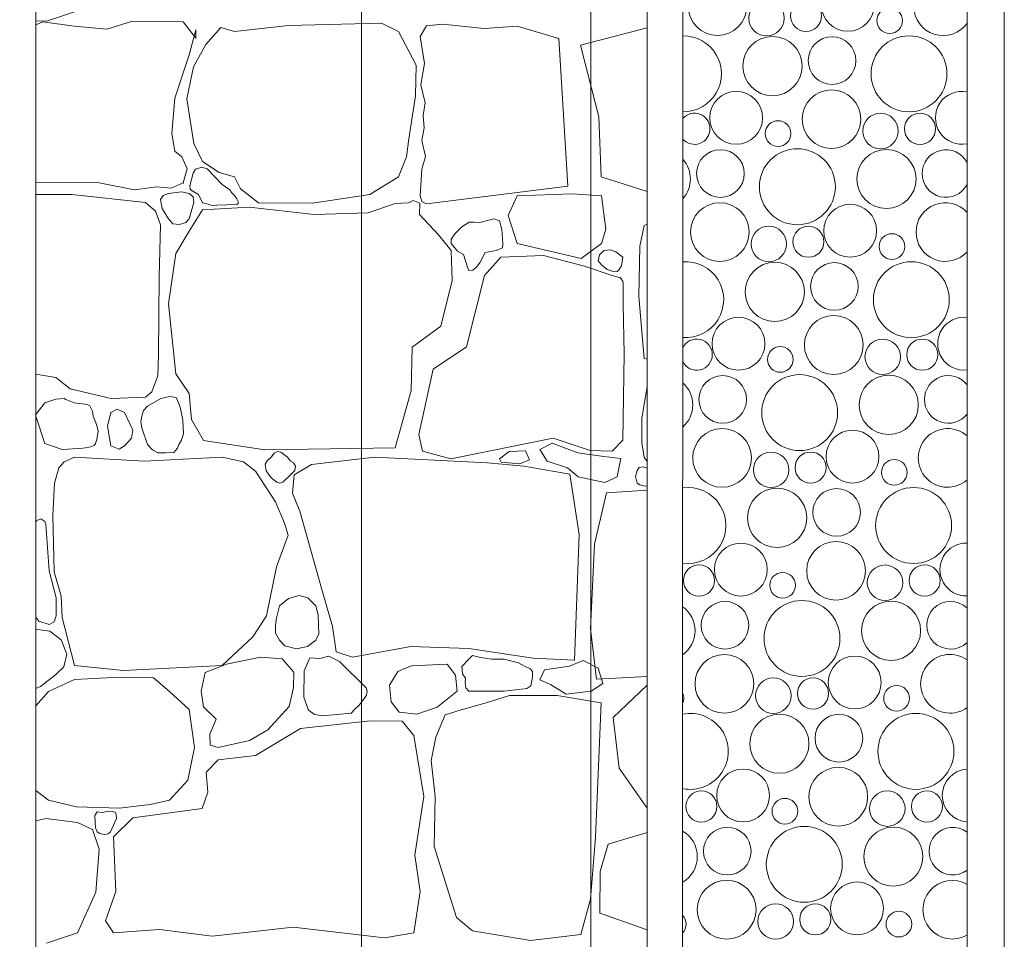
# Model space of a CAD drawing. Header units: millimetres. Extents: x -573548 to 674770, y -210017 to -47794.
# Tile 183 of 234: x 117026 to 118613, y -102504 to -101022. Entities that reach past the tile are written whole.
import ezdxf
from ezdxf.enums import TextEntityAlignment as Align

# ---------------------------------------------------------------- set-up
doc = ezdxf.new("R2010")
doc.units = ezdxf.units.MM
for name, color, linetype, lineweight in [('A.02 RZUT PIWNICY_is$0$_HATCH_Nr_pióra__18', 8, 'Continuous', 9), ('A.02 RZUT PIWNICY_is$0$HATCH_Nr_pióra__18', 8, 'Continuous', 9), ('A.02 RZUT PIWNICY_is$0$OBRYS PARTERU#1_Nr_pióra__1', 8, 'Continuous', 9), ('A.02 RZUT PIWNICY_is$0$opaska_Nr_pióra__1', 8, 'Continuous', 9), ('A.02 RZUT PIWNICY_is$0$Structural - Bearing_Nr_pióra__21', 8, 'Continuous', 9), ('A.02 RZUT PIWNICY_is$0$Structural - Grid', 8, 'Continuous', 9), ('A.02 RZUT PIWNICY_is$0$Structural - Grid_Nr_pióra__17', 8, 'Continuous', 9), ('A.02 RZUT PIWNICY_is$0$WIDOK2_Nr_pióra__251', 8, 'Continuous', 9)]:
    doc.layers.add(name, color=color, linetype=linetype, lineweight=lineweight)
doc.styles.add('A.02 RZUT PIWNICY_is$0$STYL_AUTOMATYCZNY_1', font='arial.ttf')

# ---------------------------------------------------------------- blocks, each defined once
blk = doc.blocks.new('*X48618')
at = {"layer": 'A.02 RZUT PIWNICY_is$0$HATCH_Nr_pióra__18'}
for centre, radius in [((118720.8, -101000.8), 47.3), ((118931, -100998.6), 42.6), ((118799.8, -101019.9), 28.6), ((118863.6, -101016.3), 25.1), ((118998.4, -101024), 20.7), ((118809.5, -101097.2), 47.7), ((118905.5, -101088.4), 38.4), ((119029.6, -101109.7), 61.2), ((118751, -101180.6), 42.6), ((118904.5, -101182.7), 47.3), ((118983.5, -101201.9), 28.6), ((119047.3, -101198.3), 25.1), ((118818.4, -101206), 20.7), ((118725.5, -101270.4), 38.4), ((118849.6, -101291.7), 61.2), ((118993.2, -101279.2), 47.7), ((118724.5, -101364.7), 47.3), ((118934.7, -101362.6), 42.6), ((118803.5, -101383.9), 28.6), ((118867.3, -101380.3), 25.1), ((119002.1, -101388), 20.7), ((118813.2, -101461.2), 47.7), ((118909.2, -101452.4), 38.4), ((119033.3, -101473.7), 61.2), ((118754.7, -101544.6), 42.6), ((118908.2, -101546.7), 47.3), ((118987.2, -101565.8), 28.6), ((119051, -101562.3), 25.1), ((118822.1, -101570), 20.7), ((118729.2, -101634.4), 38.4), ((118853.3, -101655.7), 61.2), ((118996.9, -101643.2), 47.7), ((118728.2, -101728.7), 47.3), ((118938.4, -101726.6), 42.6), ((118807.2, -101747.8), 28.6), ((118871, -101744.3), 25.1), ((119005.8, -101752), 20.7), ((118816.9, -101825.2), 47.7), ((118912.9, -101816.4), 38.4), ((119037, -101837.6), 61.2), ((118758.4, -101908.6), 42.6), ((118911.9, -101910.7), 47.3), ((118691, -101926.3), 25.1), ((118990.9, -101929.8), 28.6), ((119054.8, -101926.3), 25.1), ((118825.8, -101934), 20.7), ((118732.9, -101998.4), 38.4), ((118857, -102019.6), 61.2), ((119000.6, -102007.2), 47.7), ((118731.9, -102092.7), 47.3), ((118942.1, -102090.6), 42.6), ((118810.9, -102111.8), 28.6), ((118874.8, -102108.3), 25.1), ((119009.5, -102116), 20.7), ((118820.6, -102189.2), 47.7), ((118916.6, -102180.4), 38.4), ((119040.7, -102201.6), 61.2), ((118762.1, -102272.6), 42.6), ((118915.6, -102274.7), 47.3), ((118694.8, -102290.3), 25.1), ((118994.6, -102293.8), 28.6), ((119058.5, -102290.3), 25.1), ((118829.5, -102298), 20.7), ((118736.6, -102362.4), 38.4), ((118860.7, -102383.6), 61.2), ((119004.3, -102371.2), 47.7), ((118735.6, -102456.7), 47.3), ((118945.8, -102454.6), 42.6), ((118814.6, -102475.8), 28.6), ((118878.5, -102472.3), 25.1), ((119013.2, -102480), 20.7)]:
    blk.add_circle(centre, radius, dxfattribs=at)
for centre, radius, start, end in [((119084.5, -101000.8), 47.3, 34.9953, 325.0047), ((118665.9, -101109.7), 61.2, 269.1007, 90.8545), ((119114.7, -101180.6), 42.6, 78.4433, 281.5567), ((118683.6, -101198.3), 25.1, 221.7451, 138.2101), ((119089.2, -101270.4), 38.4, 27.4772, 332.5228), ((118629.5, -101279.2), 47.7, 317.9408, 42.0143), ((119088.2, -101364.7), 47.3, 42.1979, 317.8021), ((118669.6, -101473.7), 61.2, 265.4924, 94.4628), ((119118.4, -101544.6), 42.6, 83.4999, 276.5001), ((118687.3, -101562.3), 25.1, 205.8976, 154.0575), ((119092.9, -101634.4), 38.4, 37.7649, 322.2351), ((118633.2, -101643.2), 47.7, 311.431, 48.5242), ((119091.9, -101728.7), 47.3, 48.5123, 311.4877), ((118673.3, -101837.6), 61.2, 261.8662, 98.089), ((119122.1, -101908.6), 42.6, 88.506, 271.494), ((118636.9, -102007.2), 47.7, 305.52, 54.4351), ((119096.6, -101998.4), 38.4, 46.0631, 313.9369), ((119095.6, -102092.7), 47.3, 54.2614, 305.7386), ((118645.8, -102116), 20.7, 335.2318, 24.7234), ((118677, -102201.6), 61.2, 258.2069, 101.7483), ((119125.8, -102272.6), 42.6, 93.5007, 266.4993), ((118640.6, -102371.2), 47.7, 300.0174, 59.9378), ((119100.3, -102362.4), 38.4, 53.3303, 306.6697), ((119099.3, -102456.7), 47.3, 59.621, 300.379), ((118649.5, -102480), 20.7, 316.1946, 43.7606)]:
    blk.add_arc(centre, radius, start, end, dxfattribs=at)
blk = doc.blocks.new('A.02 RZUT PIWNICY_is$0$Wypełnienie_12_1')
at = {"layer": 'A.02 RZUT PIWNICY_is$0$HATCH_Nr_pióra__18'}
blk.add_blockref('*X48618', (0, 0), dxfattribs=at)
blk = doc.blocks.new('*X48622')
at = {"layer": 'A.02 RZUT PIWNICY_is$0$_HATCH_Nr_pióra__18'}
for p, q in [((117688.9, -101008.4), (117638.9, -101024.9)), ((117638.9, -101024.9), (117621.8, -101024.2)), ((117633.2, -101026.1), (117621.8, -101030.5)), ((117683.5, -101032.7), (117633.2, -101026.1)), ((117736.4, -101037.7), (117683.5, -101032.7)), ((117777.6, -101024.9), (117736.4, -101037.7)), ((117859.4, -101026.1), (117777.6, -101024.9)), ((117879.6, -101052.2), (117859.4, -101026.1)), ((117920, -101035.2), (117896.1, -101062.5)), ((117942.3, -101041.4), (117920, -101035.2)), ((118029.4, -101031.9), (117942.3, -101041.4)), ((118178.9, -101028.2), (118029.4, -101031.9)), ((118206.5, -101041.4), (118178.9, -101028.2)), ((118251.5, -101032.3), (118241.5, -101049.8)), ((118277.5, -101029.8), (118251.5, -101032.3)), ((118344.8, -101036.9), (118277.5, -101029.8)), ((118397.7, -101032.7), (118344.8, -101036.9)), ((118465.2, -101053), (118397.7, -101032.7)), ((117868.9, -101079), (117880, -101038.9)), ((117880, -101038.9), (117879.6, -101052.2)), ((118235, -101095.9), (118206.5, -101041.4)), ((118241.5, -101049.8), (118248.2, -101093.2)), ((118500, -101063.4), (118607.3, -101035.5)), ((117896.1, -101062.5), (117876.3, -101098.4)), ((118479.6, -101290.7), (118465.2, -101053)), ((118529.5, -101179.1), (118500, -101063.4)), ((117846.2, -101149.2), (117868.9, -101079)), ((117876.3, -101098.4), (117865.1, -101150)), ((118233.8, -101145.4), (118235, -101095.9)), ((118248.2, -101093.2), (118242.7, -101127.5)), ((118242.7, -101127.5), (118249.4, -101156.7)), ((118223, -101214.4), (118233.8, -101145.4)), ((117841.2, -101205.7), (117846.2, -101149.2)), ((117865.1, -101150), (117876.7, -101222.2)), ((118249.4, -101156.7), (118246.1, -101176.8)), ((118246.1, -101176.8), (118248, -101196.6)), ((118533.3, -101275.9), (118529.5, -101179.1)), ((117845.7, -101234.6), (117841.2, -101205.7)), ((118248, -101196.6), (118244.4, -101217.4)), ((117876.7, -101222.2), (117890.7, -101251.1)), ((118219.7, -101243.3), (118223, -101214.4)), ((118244.4, -101217.4), (118250, -101242.8)), ((117857.3, -101243.7), (117845.7, -101234.6)), ((117866, -101262.7), (117857.3, -101243.7)), ((117890.7, -101251.1), (117917.6, -101268.9)), ((118206.5, -101275.5), (118219.7, -101243.3)), ((118250, -101242.8), (118244.2, -101263.4)), ((117859.4, -101285.4), (117866, -101262.7)), ((117875.6, -101269.7), (117870.4, -101290.3)), ((117879.3, -101263.5), (117875.6, -101269.7)), ((117889.4, -101260), (117879.3, -101263.5)), ((117898.1, -101262.6), (117889.4, -101260)), ((117922.4, -101288.2), (117898.1, -101262.6)), ((117917.6, -101268.9), (117942.3, -101275.5)), ((118244.2, -101263.4), (118242.4, -101288.6)), ((117621.8, -101285.2), (117721.1, -101285)), ((117721.1, -101285), (117780.9, -101296.5)), ((117840, -101294.1), (117859.4, -101285.4)), ((117927.5, -101292), (117922.4, -101288.2)), ((117942.3, -101275.5), (117951.8, -101294.9)), ((118160.3, -101304), (118206.5, -101275.5)), ((118242.4, -101288.6), (118241.5, -101306.3)), ((118607.3, -101299.1), (118533.3, -101275.9)), ((117679.8, -101304), (117621.8, -101304.2)), ((117798.7, -101317.2), (117679.8, -101304)), ((117780.9, -101296.5), (117816.4, -101291.6)), ((117816.4, -101291.6), (117840, -101294.1)), ((117835.8, -101302.3), (117827.3, -101305.7)), ((117856.8, -101300.1), (117835.8, -101302.3)), ((117869.3, -101302.3), (117856.8, -101300.1)), ((117875.3, -101307.9), (117869.3, -101302.3)), ((117870.4, -101290.3), (117870.7, -101295.4)), ((117870.7, -101295.4), (117873.9, -101298.2)), ((117873.9, -101298.2), (117884, -101304.4)), ((117884, -101304.4), (117890.5, -101317.7)), ((117934.7, -101296.6), (117927.5, -101292)), ((117937.2, -101301.2), (117934.7, -101296.6)), ((117942.4, -101305.6), (117937.2, -101301.2)), ((117951.8, -101294.9), (117981.1, -101317.6)), ((118067.8, -101318.4), (118160.3, -101304)), ((118251.5, -101319.2), (118479.6, -101290.7)), ((118486.6, -101302.9), (118397.7, -101306.3)), ((118533.9, -101306.3), (118486.6, -101302.9)), ((117814.6, -101331.2), (117798.7, -101317.2)), ((117827.3, -101305.7), (117822.7, -101312.3)), ((117822.7, -101312.3), (117825.6, -101326.5)), ((117869.3, -101343.6), (117876.8, -101317)), ((117876.8, -101317), (117875.3, -101307.9)), ((117890.5, -101317.7), (117899.8, -101319.7)), ((117899.8, -101319.7), (117905.4, -101321.9)), ((117913.6, -101321.4), (117945.9, -101320.5)), ((117946.1, -101310.9), (117942.4, -101305.6)), ((117945.9, -101320.5), (117948.3, -101318.6)), ((117948.2, -101315.3), (117946.1, -101310.9)), ((117948.3, -101318.6), (117948.2, -101315.3)), ((117981.1, -101317.6), (118067.8, -101318.4)), ((118201.2, -101318.8), (118157.8, -101333.7)), ((118222.9, -101317.4), (118201.2, -101318.8)), ((118230.3, -101313.6), (118222.9, -101317.4)), ((118240.9, -101318.1), (118230.3, -101313.6)), ((118240.4, -101336.6), (118240.9, -101318.1)), ((118241.5, -101306.3), (118244.4, -101315.6)), ((118244.4, -101315.6), (118251.5, -101319.2)), ((118397.7, -101306.3), (118383.3, -101337.9)), ((118540.6, -101360), (118533.9, -101306.3)), ((117823.1, -101352.9), (117814.6, -101331.2)), ((117825.6, -101326.5), (117835.8, -101343.6)), ((117890.7, -101328.7), (117869.3, -101363)), ((117965.9, -101324.6), (117890.7, -101328.7)), ((117905.4, -101321.9), (117913.6, -101321.4)), ((118070.7, -101336.6), (117965.9, -101324.6)), ((118157.8, -101333.7), (118070.7, -101336.6)), ((118270.9, -101369.2), (118240.4, -101336.6)), ((117820.9, -101437), (117823.1, -101352.9)), ((117835.8, -101343.6), (117842.6, -101351.3)), ((117842.6, -101351.3), (117853.4, -101352.4)), ((117853.4, -101352.4), (117863.5, -101349.2)), ((117863.5, -101349.2), (117869.3, -101343.6)), ((118320.6, -101348.6), (118308.5, -101356.3)), ((118328.4, -101348.5), (118320.6, -101348.6)), ((118337.8, -101349.4), (118328.4, -101348.5)), ((118360.2, -101343.6), (118337.8, -101349.4)), ((118369.5, -101346.7), (118360.2, -101343.6)), ((118373.2, -101360.6), (118369.5, -101346.7)), ((118383.3, -101337.9), (118397.7, -101383)), ((118607.3, -101351.8), (118602.8, -101353.9)), ((117869.3, -101363), (117847.8, -101399.3)), ((118297.3, -101367.5), (118291.5, -101376.1)), ((118308.5, -101356.3), (118297.3, -101367.5)), ((118374.7, -101383.3), (118373.2, -101360.6)), ((118533.9, -101383), (118540.6, -101360)), ((118602.8, -101353.9), (118595.6, -101387.4)), ((118291.6, -101394.4), (118270.9, -101369.2)), ((118291.5, -101376.1), (118291.6, -101383)), ((118291.6, -101383), (118301.4, -101395.7)), ((118374.3, -101390.1), (118374.7, -101383.3)), ((118397.7, -101383), (118500.8, -101407.5)), ((118500.8, -101407.5), (118533.9, -101383)), ((117847.8, -101399.3), (117835.8, -101480.6)), ((118293.2, -101442.7), (118291.6, -101394.4)), ((118301.4, -101395.7), (118311.4, -101400.8)), ((118338, -101413), (118346.1, -101397.5)), ((118346.1, -101397.5), (118363.8, -101394.5)), ((118363.8, -101394.5), (118374.3, -101390.1)), ((118530.4, -101401.2), (118537.7, -101394.5)), ((118537.7, -101394.5), (118547.7, -101393.3)), ((118547.7, -101393.3), (118556.9, -101396.5)), ((118556.9, -101396.5), (118568, -101405)), ((118595.6, -101387.4), (118594, -101468.3)), ((118311.4, -101400.8), (118317.6, -101421.2)), ((118332.1, -101421.4), (118338, -101413)), ((118371.6, -101405.1), (118345.2, -101434.8)), ((118440.2, -101402.6), (118371.6, -101405.1)), ((118506.2, -101419.5), (118440.2, -101402.6)), ((118528.7, -101411), (118530.4, -101401.2)), ((118533.9, -101417.3), (118528.7, -101411)), ((118568, -101405), (118566.1, -101419.3)), ((118317.6, -101421.2), (118319.8, -101426.7)), ((118319.8, -101426.7), (118326.4, -101425.9)), ((118326.4, -101425.9), (118332.1, -101421.4)), ((118550.8, -101434.8), (118506.2, -101419.5)), ((118543, -101425), (118533.9, -101417.3)), ((118554.2, -101429), (118543, -101425)), ((118559.2, -101428.4), (118554.2, -101429)), ((118561.8, -101425.5), (118559.2, -101428.4)), ((118566.1, -101419.3), (118561.8, -101425.5)), ((117819.6, -101562.6), (117820.9, -101437)), ((118274.6, -101516.5), (118293.2, -101442.7)), ((118345.2, -101434.8), (118316.3, -101549.6)), ((118564.2, -101438.6), (118550.8, -101434.8)), ((118568.4, -101443.6), (118564.2, -101438.6)), ((118568.6, -101447.6), (118568.4, -101443.6)), ((118569, -101481.5), (118568.6, -101447.6)), ((118594, -101468.3), (118602.8, -101568.6)), ((117835.8, -101480.6), (117847.4, -101593.3)), ((118570.6, -101561.1), (118569, -101481.5)), ((118228.8, -101550.4), (118274.6, -101516.5)), ((118227.2, -101620.2), (118228.8, -101550.4)), ((118316.3, -101549.6), (118262.7, -101585.5)), ((117818.8, -101596.2), (117819.6, -101562.6)), ((118568.1, -101700.2), (118570.6, -101561.1)), ((118602.8, -101568.6), (118607.3, -101569.6)), ((118262.7, -101585.5), (118239.1, -101690.8)), ((117621.8, -101593.8), (117654.2, -101599.3)), ((117654.2, -101599.3), (117677.1, -101617.5)), ((117808.8, -101622.4), (117818.8, -101596.2)), ((117847.4, -101593.3), (117868.9, -101625.1)), ((117677.1, -101617.5), (117706.8, -101624.4)), ((117798.7, -101630.9), (117808.8, -101622.4)), ((118201.2, -101712.6), (118227.2, -101620.2)), ((118607.3, -101614.3), (118598.6, -101664.5)), ((117654.1, -101633.9), (117636.5, -101640)), ((117667.4, -101633), (117654.1, -101633.9)), ((117670.3, -101634.3), (117667.4, -101633)), ((117683.5, -101640), (117670.3, -101634.3)), ((117706.8, -101624.4), (117743.5, -101632.7)), ((117743.5, -101632.7), (117798.7, -101630.9)), ((117823.2, -101632.9), (117802, -101645.3)), ((117837.8, -101629.6), (117823.2, -101632.9)), ((117848.1, -101631.1), (117837.8, -101629.6)), ((117852.3, -101641.2), (117848.1, -101631.1)), ((117868.9, -101625.1), (117873, -101666.8)), ((117636.5, -101640), (117621.8, -101658.5)), ((117705.1, -101642.5), (117683.5, -101640)), ((117709.1, -101644.5), (117705.1, -101642.5)), ((117713, -101653.6), (117709.1, -101644.5)), ((117714.5, -101661.4), (117713, -101653.6)), ((117753.1, -101650.3), (117743, -101655.7)), ((117764.8, -101655.7), (117753.1, -101650.3)), ((117795.2, -101652.4), (117792.6, -101661.4)), ((117802, -101645.3), (117795.2, -101652.4)), ((117855.3, -101648.9), (117852.3, -101641.2)), ((117858.8, -101667.8), (117855.3, -101648.9)), ((117621.8, -101661.4), (117636.5, -101705.6)), ((117719.7, -101674.9), (117714.5, -101661.4)), ((117743, -101655.7), (117737.6, -101677.5)), ((117778, -101683.7), (117764.8, -101655.7)), ((117792.6, -101661.4), (117791.3, -101670.2)), ((117791.3, -101670.2), (117792.9, -101680)), ((117859.8, -101689.9), (117858.8, -101667.8)), ((117873, -101666.8), (117892.4, -101700.7)), ((118598.6, -101664.5), (118599.1, -101704.2)), ((117722.3, -101685), (117719.7, -101674.9)), ((117720.1, -101699), (117722.3, -101685)), ((117737.6, -101677.5), (117743, -101709.3)), ((117776, -101696.9), (117778, -101683.7)), ((117792.9, -101680), (117802, -101707.3)), ((117717.8, -101705.6), (117720.1, -101699)), ((117764.8, -101709.3), (117776, -101696.9)), ((117852.3, -101707.3), (117856, -101700.9)), ((117856, -101700.9), (117859.8, -101689.9)), ((117892.4, -101700.7), (117991, -101715.9)), ((118239.1, -101690.8), (118245.3, -101717.6)), ((118290.7, -101730), (118455.9, -101696.9)), ((118455.9, -101696.9), (118515.3, -101716.8)), ((118550.8, -101717.6), (118568.1, -101700.2)), ((117636.5, -101705.6), (117664.5, -101715.1)), ((117664.5, -101715.1), (117698.4, -101713)), ((117698.4, -101713), (117710.3, -101710.9)), ((117710.3, -101710.9), (117716.1, -101708.7)), ((117716.1, -101708.7), (117717.8, -101705.6)), ((117743, -101709.3), (117756, -101714.8)), ((117756, -101714.8), (117764.8, -101709.3)), ((117802, -101707.3), (117809.7, -101715.6)), ((117809.7, -101715.6), (117818.4, -101720.3)), ((117844.5, -101720.1), (117847.3, -101716.8)), ((117847.3, -101716.8), (117850.3, -101712.8)), ((117850.3, -101712.8), (117852.3, -101707.3)), ((117991, -101715.9), (118201.2, -101712.6)), ((118245.3, -101717.6), (118290.7, -101730)), ((118384.7, -101718.1), (118411.2, -101717.1)), ((118411.2, -101717.1), (118418, -101731.8)), ((118454.3, -101704.8), (118434.2, -101715.1)), ((118434.2, -101715.1), (118446, -101733.8)), ((118495.6, -101720.5), (118454.3, -101704.8)), ((118515.3, -101716.8), (118550.8, -101717.6)), ((118599.1, -101704.2), (118602.4, -101727.4)), ((117684.3, -101727.5), (117667.8, -101734.9)), ((117796.6, -101733.7), (117684.3, -101727.5)), ((117922.4, -101727.5), (117796.6, -101733.7)), ((117818.4, -101720.3), (117830.8, -101720.4)), ((117830.8, -101720.4), (117844.5, -101720.1)), ((117956.8, -101734.9), (117922.4, -101727.5)), ((117995, -101733.6), (117991.5, -101739)), ((118001, -101727.5), (117995, -101733.6)), ((118006.5, -101720.4), (118001, -101727.5)), ((118011.8, -101718.2), (118006.5, -101720.4)), ((118017.1, -101719.2), (118011.8, -101718.2)), ((118027.8, -101727.5), (118017.1, -101719.2)), ((118032.4, -101734), (118027.8, -101727.5)), ((118168.1, -101727.5), (118066.2, -101739.5)), ((118350.2, -101736.6), (118168.1, -101727.5)), ((118369.5, -101730.3), (118384.7, -101718.1)), ((118371.9, -101735.7), (118369.5, -101730.3)), ((118418, -101731.8), (118401.9, -101738.2)), ((118446, -101733.8), (118478.9, -101744.6)), ((118537.8, -101726.4), (118495.6, -101720.5)), ((118565.2, -101729.4), (118537.8, -101726.4)), ((118558.9, -101759.3), (118565.2, -101729.4)), ((118602.4, -101727.4), (118607.3, -101734.2)), ((117659.2, -101744.8), (117652.1, -101769.6)), ((117667.8, -101734.9), (117659.2, -101744.8)), ((117975.8, -101749.8), (117956.8, -101734.9)), ((117991.5, -101739), (117993.3, -101749.4)), ((117993.3, -101749.4), (118001, -101760.5)), ((118027.8, -101760.5), (118039.6, -101749)), ((118037.3, -101736.6), (118032.4, -101734)), ((118040.4, -101741.9), (118037.3, -101736.6)), ((118066.2, -101739.5), (118038.5, -101756)), ((118039.6, -101749), (118040.4, -101741.9)), ((118408.4, -101741.9), (118350.2, -101736.6)), ((118401.9, -101738.2), (118371.9, -101735.7)), ((118483, -101755.1), (118408.4, -101741.9)), ((118478.9, -101744.6), (118496.1, -101759.3)), ((118591.5, -101749.2), (118588.7, -101758.4)), ((118594.3, -101744.1), (118591.5, -101749.2)), ((118601, -101743), (118594.3, -101744.1)), ((118607.3, -101745), (118601, -101743)), ((118008.4, -101799.7), (117975.8, -101749.8)), ((118001, -101760.5), (118010.3, -101767.9)), ((118019.9, -101767.8), (118023.3, -101764.3)), ((118023.3, -101764.3), (118027.8, -101760.5)), ((118038.5, -101756), (118035.6, -101785.3)), ((118498, -101852.2), (118483, -101755.1)), ((118496.1, -101759.3), (118539.2, -101768.1)), ((118539.2, -101768.1), (118558.9, -101759.3)), ((118588.7, -101758.4), (118591.5, -101769.4)), ((117652.1, -101769.6), (117649.3, -101821.6)), ((118010.3, -101767.9), (118015, -101769.3)), ((118015, -101769.3), (118019.9, -101767.8)), ((118607.3, -101780.8), (118541.8, -101784.8)), ((118591.5, -101769.4), (118595.5, -101772.3)), ((118595.5, -101772.3), (118602.2, -101773.8)), ((118602.2, -101773.8), (118607.3, -101774.1)), ((118035.6, -101785.3), (118047.4, -101814.6)), ((118541.8, -101784.8), (118522.4, -101867.7)), ((118022.8, -101833.6), (118008.4, -101799.7)), ((117630.1, -101827), (117623.5, -101829.4)), ((117636.4, -101831.2), (117630.1, -101827)), ((117649.3, -101821.6), (117651.3, -101912)), ((118047.4, -101814.6), (118083.1, -101940.9)), ((117623.5, -101829.4), (117621.8, -101832.5)), ((117638.1, -101835.3), (117636.4, -101831.2)), ((117643.4, -101910.9), (117638.1, -101835.3)), ((118028.6, -101853.4), (118022.8, -101833.6)), ((118009.6, -101904.2), (118028.6, -101853.4)), ((118490.1, -102054.8), (118498, -101852.2)), ((118522.4, -101867.7), (118515.9, -102003.4)), ((117993.9, -101983.4), (118009.6, -101904.2)), ((117654.7, -101954.4), (117643.4, -101910.9)), ((117651.3, -101912), (117662.5, -101951.6)), ((117621.8, -101929.3), (117621.9, -101929.7)), ((117621.9, -101929.7), (117621.8, -101930.1)), ((117654.5, -101983.4), (117654.7, -101954.4)), ((117662.5, -101951.6), (117664.5, -101985.9)), ((118029.4, -101955.1), (118014.8, -101967)), ((118046.4, -101950.2), (118029.4, -101955.1)), ((118060.2, -101954.4), (118046.4, -101950.2)), ((118073.5, -101967), (118060.2, -101954.4)), ((118083.1, -101940.9), (118100.4, -102000.3)), ((118014.8, -101967), (118010.1, -101986.5)), ((118077.3, -101981.3), (118073.5, -101967)), ((117621.8, -101985.4), (117626.5, -101992)), ((117651.6, -101992.7), (117654.5, -101983.4)), ((117664.5, -101985.9), (117684.3, -102063.1)), ((117971.6, -102016.9), (117993.9, -101983.4)), ((118010.1, -101986.5), (118008.2, -101998.6)), ((118077.8, -101997), (118077.3, -101981.3)), ((117626.5, -101992), (117643.1, -101997.1)), ((117643.1, -101997.1), (117651.6, -101992.7)), ((118008.2, -101998.6), (118008, -102011)), ((118077.9, -102012), (118077.8, -101997)), ((118100.4, -102000.3), (118106.2, -102041.2)), ((118515.9, -102003.4), (118525.9, -102085.1)), ((117632.7, -102006.1), (117621.8, -102004.8)), ((117644.4, -102008), (117632.7, -102006.1)), ((117662.8, -102021.8), (117644.4, -102008)), ((117922.4, -102063.1), (117971.6, -102016.9)), ((118008, -102011), (118014.8, -102022.2)), ((118073.5, -102022.2), (118077.9, -102012)), ((117671.7, -102045.1), (117662.8, -102021.8)), ((118014.8, -102022.2), (118023.5, -102031.6)), ((118023.5, -102031.6), (118042.1, -102036.2)), ((118042.1, -102036.2), (118059.8, -102032.8)), ((118059.8, -102032.8), (118073.5, -102022.2)), ((118132.2, -102049.9), (118226.3, -102032.5)), ((118226.3, -102032.5), (118320, -102035.8)), ((117667, -102065.3), (117671.7, -102045.1)), ((117984, -102049.5), (117929.1, -102061)), ((118019.1, -102052.4), (117984, -102049.5)), ((118063.7, -102051.1), (118054.4, -102071.8)), ((118079.9, -102051.7), (118063.7, -102051.1)), ((118094.3, -102048), (118079.9, -102051.7)), ((118111.6, -102056.5), (118094.3, -102048)), ((118106.2, -102041.2), (118132.2, -102049.9)), ((118320, -102035.8), (118423.7, -102051.5)), ((118326, -102047.2), (118320, -102052.8)), ((118339, -102050.2), (118326, -102047.2)), ((118356.8, -102053.1), (118339, -102050.2)), ((117653.7, -102078.3), (117667, -102065.3)), ((117684.3, -102063.1), (117763.2, -102071.3)), ((117763.2, -102071.3), (117922.4, -102063.1)), ((117929.1, -102061), (117894.9, -102074.7)), ((118037.7, -102073.8), (118019.1, -102052.4)), ((118154.5, -102099.4), (118111.6, -102056.5)), ((118227.2, -102063.5), (118205.7, -102072.6)), ((118285, -102061), (118227.2, -102063.5)), ((118298.6, -102078.8), (118285, -102061)), ((118320, -102052.8), (118308.5, -102064.7)), ((118308.5, -102064.7), (118309.5, -102076.5)), ((118377, -102052.8), (118356.8, -102053.1)), ((118399.9, -102058.8), (118377, -102052.8)), ((118409.7, -102064.2), (118399.9, -102058.8)), ((118419, -102068.8), (118409.7, -102064.2)), ((118423.7, -102051.5), (118490.1, -102054.8)), ((118442.1, -102070.3), (118482.4, -102064.3)), ((118482.4, -102064.3), (118504.1, -102055.2)), ((118504.1, -102055.2), (118528.2, -102067.3)), ((117629.3, -102097.1), (117653.7, -102078.3)), ((117747.1, -102082.5), (117684.3, -102085.8)), ((117811.5, -102082.9), (117747.1, -102082.5)), ((117837.1, -102105.2), (117811.5, -102082.9)), ((117894.9, -102074.7), (117888.6, -102104.5)), ((118037.3, -102098.6), (118037.7, -102073.8)), ((118054.4, -102071.8), (118053.8, -102114.3)), ((118205.7, -102072.6), (118191.9, -102094.9)), ((118300.9, -102104.7), (118298.6, -102078.8)), ((118309.5, -102076.5), (118314.3, -102083.5)), ((118422.5, -102072.7), (118419, -102068.8)), ((118421.7, -102087.8), (118422.6, -102081.2)), ((118422.6, -102081.2), (118422.5, -102072.7)), ((118434.3, -102086.5), (118442.1, -102070.3)), ((118525.9, -102085.1), (118607.3, -102081)), ((118528.2, -102067.3), (118536, -102092)), ((117621.8, -102100.5), (117629.3, -102097.1)), ((117684.3, -102085.8), (117642.2, -102105.2)), ((118030.1, -102129.3), (118037.3, -102098.6)), ((118191.9, -102094.9), (118194.6, -102121.7)), ((118314.3, -102083.5), (118314.1, -102090.8)), ((118314.1, -102090.8), (118315, -102099.2)), ((118413.3, -102100.3), (118419.8, -102095.9)), ((118419.8, -102095.9), (118421.7, -102087.8)), ((118451.7, -102093.8), (118434.3, -102086.5)), ((118477, -102109.4), (118451.7, -102093.8)), ((118536, -102092), (118517.3, -102104.6)), ((118607.3, -102095.1), (118552.7, -102147.1)), ((117642.2, -102105.2), (117621.8, -102128.3)), ((117869.3, -102134.1), (117837.1, -102105.2)), ((117888.6, -102104.5), (117892, -102129.6)), ((118053.8, -102114.3), (118061.3, -102135.1)), ((118150.3, -102117.8), (118155.1, -102110.8)), ((118156.1, -102103.8), (118154.5, -102099.4)), ((118155.1, -102110.8), (118156.1, -102103.8)), ((118268.9, -102130.4), (118300.9, -102104.7)), ((118315, -102099.2), (118320, -102104.8)), ((118320, -102104.8), (118377, -102104.8)), ((118385.7, -102111.8), (118347.7, -102123.4)), ((118377, -102104.8), (118413.3, -102100.3)), ((118424.1, -102111.8), (118385.7, -102111.8)), ((118462.5, -102111.8), (118424.1, -102111.8)), ((118533.4, -102123.5), (118462.5, -102111.8)), ((118517.3, -102104.6), (118477, -102109.4)), ((117892, -102129.6), (117912.6, -102149.8)), ((117996, -102167.1), (118030.1, -102129.3)), ((118136.4, -102133.3), (118143.4, -102127)), ((118143.4, -102127), (118150.3, -102117.8)), ((118194.6, -102121.7), (118207.8, -102138.6)), ((118236.2, -102141.5), (118268.9, -102130.4)), ((118347.7, -102123.4), (118307.7, -102134.9)), ((118524, -102339.6), (118533.4, -102123.5)), ((117877.9, -102195.6), (117869.3, -102134.1)), ((118061.3, -102135.1), (118070.9, -102142.1)), ((118070.9, -102142.1), (118083.9, -102144.4)), ((118083.9, -102144.4), (118130.2, -102140)), ((118130.2, -102140), (118136.5, -102133)), ((118207.8, -102138.6), (118236.2, -102141.5)), ((118282, -102142.6), (118266.9, -102178.5)), ((118307.7, -102134.9), (118282, -102142.6)), ((117912.6, -102149.8), (117902.3, -102174.1)), ((118160.7, -102152.3), (118048.4, -102164.6)), ((118212.3, -102153.1), (118160.7, -102152.3)), ((118231.3, -102176.1), (118212.3, -102153.1)), ((118552.7, -102147.1), (118562.5, -102228.8)), ((117902.3, -102174.1), (117902.7, -102191.5)), ((117966.3, -102184), (117996, -102167.1)), ((118048.4, -102164.6), (117976.2, -102208.4)), ((118247.4, -102274.4), (118231.3, -102176.1)), ((117902.7, -102191.5), (117915.9, -102195.2)), ((117915.9, -102195.2), (117966.3, -102184)), ((118266.9, -102178.5), (118259.4, -102216.1)), ((117866.8, -102248), (117877.9, -102195.6)), ((117976.2, -102208.4), (117915.9, -102215.4)), ((117915.9, -102215.4), (117896.5, -102235.2)), ((118259.4, -102216.1), (118265.9, -102274.2)), ((117896.5, -102235.2), (117899.4, -102267.4)), ((118562.5, -102228.8), (118607.3, -102292.9)), ((117837.1, -102280.2), (117866.8, -102248)), ((117621.8, -102264.6), (117642.2, -102280.2)), ((117899.4, -102267.4), (117889.9, -102293.4)), ((117642.2, -102280.2), (117687.2, -102291)), ((117757, -102293), (117806.1, -102287.2)), ((117806.1, -102287.2), (117837.1, -102280.2)), ((118232.9, -102368.6), (118247.4, -102274.4)), ((118265.9, -102274.2), (118264.3, -102354.9)), ((117687.2, -102291), (117757, -102293)), ((117720.8, -102299.2), (117716.9, -102305)), ((117716.9, -102305), (117717.4, -102316)), ((117729.7, -102299.9), (117720.8, -102299.2)), ((117738.1, -102298.2), (117729.7, -102299.9)), ((117745, -102298.4), (117738.1, -102298.2)), ((117747.1, -102299.2), (117745, -102298.4)), ((117750.5, -102299.7), (117747.1, -102299.2)), ((117751.5, -102303.8), (117750.5, -102299.7)), ((117751.7, -102309.5), (117751.5, -102303.8)), ((117889.9, -102293.4), (117778.5, -102308.7)), ((117621.8, -102313.3), (117638.1, -102309.9)), ((117638.1, -102309.9), (117688.9, -102316.1)), ((117688.9, -102316.1), (117713.2, -102327.3)), ((117717.4, -102316), (117718.2, -102324.8)), ((117742, -102331), (117751.7, -102309.5)), ((117778.5, -102308.7), (117747.1, -102339.3)), ((117713.2, -102327.3), (117724, -102359.1)), ((117718.2, -102324.8), (117720.8, -102331)), ((117720.8, -102331), (117725.2, -102334.1)), ((117725.2, -102334.1), (117732.1, -102335.6)), ((117732.1, -102335.6), (117738.3, -102334.7)), ((117738.3, -102334.7), (117742, -102331)), ((118607.3, -102332.4), (118544.4, -102351.2)), ((117747.1, -102339.3), (117750.8, -102427.6)), ((118516.2, -102439.8), (118524, -102339.6)), ((118544.4, -102351.2), (118531.9, -102395.3)), ((117724, -102359.1), (117718.6, -102428.4)), ((118241.6, -102427.6), (118232.9, -102368.6)), ((118264.3, -102354.9), (118300.2, -102469.3)), ((118531.9, -102395.3), (118531.1, -102462.5)), ((117718.6, -102428.4), (117688.9, -102494.1)), ((117750.8, -102427.6), (117734.3, -102474.7)), ((118231.3, -102494.1), (118241.6, -102427.6)), ((118500.6, -102496.7), (118516.2, -102439.8)), ((118531.1, -102462.5), (118607.3, -102489.1)), ((117734.3, -102474.7), (117747.1, -102494.1)), ((118300.2, -102469.3), (118325.8, -102490.8)), ((117688.9, -102494.1), (117638.9, -102510.6)), ((117747.1, -102494.1), (117821, -102488.7)), ((117821, -102488.7), (117906, -102499.4)), ((117906, -102499.4), (118036.5, -102484.6)), ((118036.5, -102484.6), (118184.2, -102502.3)), ((118184.2, -102502.3), (118231.3, -102494.1)), ((118325.8, -102490.8), (118419.1, -102506.4)), ((118419.1, -102506.4), (118500.6, -102496.7))]:
    blk.add_line(p, q, dxfattribs=at)
for p in [(117859.4, -101285.4), (118564.2, -101438.6), (117743, -101655.7), (117764.8, -101709.3), (118027.8, -101760.5)]:
    blk.add_point(p, dxfattribs=at)
blk = doc.blocks.new('A.02 RZUT PIWNICY_is$0$Wypełnienie_14_1')
at = {"layer": 'A.02 RZUT PIWNICY_is$0$_HATCH_Nr_pióra__18'}
blk.add_blockref('*X48622', (0, 0), dxfattribs=at)
blk = doc.blocks.new('A.02 RZUT PIWNICY_is$0$Standardowy znacznik osi_2')
at = {"layer": 'A.02 RZUT PIWNICY_is$0$Structural - Grid_Nr_pióra__17'}
blk.add_line((1000, 0), (17853.1, 0), dxfattribs=at)
at = {"layer": 'A.02 RZUT PIWNICY_is$0$Structural - Grid_Nr_pióra__17', "style": 'A.02 RZUT PIWNICY_is$0$STYL_AUTOMATYCZNY_1'}
for tag, p in [('AC_MarkerText_1_0', (5, -80)), ('AC_MarkerText_1_1', (19358.1, -80))]:
    blk.add_attdef(tag, text='', height=350, rotation=270, dxfattribs=at).set_placement(p, align=Align.TOP_CENTER)
blk = doc.blocks.new('A.02 RZUT PIWNICY_is')
at = {"layer": 'A.02 RZUT PIWNICY_is$0$OBRYS PARTERU#1_Nr_pióra__1'}
blk.add_lwpolyline([(87547.3, -93022.2), (87547.3, -93622.2), (80856, -93622.2), (80856, -97482.2), (80306.7, -97482.2), (80306.7, -101132.2), (82397.3, -101132.2), (82397.3, -105082.2), (87537.3, -105082.2), (87537.3, -105471.8), (106939.7, -105472.5), (118516.4, -105372.5), (118516.4, -93022.2)], close=True, dxfattribs=at)
at = {"layer": 'A.02 RZUT PIWNICY_is$0$opaska_Nr_pióra__1'}
for points in [[(106116.8, -106089.1), (108405.1, -106084.9), (119123.2, -105992.6), (119123.2, -100037.1)], [(106120.4, -106149.1), (108405.4, -106144.9), (119183.2, -106052.1), (119183.2, -100037.1)]]:
    blk.add_lwpolyline(points, dxfattribs=at)
at = {"layer": 'A.02 RZUT PIWNICY_is$0$Structural - Bearing_Nr_pióra__21'}
blk.add_line((118607.3, -105477.2), (118607.3, -92877.8), dxfattribs=at)
blk.add_lwpolyline([(117621.8, -93967.8), (114233.3, -93967.8), (114233.3, -104498.1), (117621.8, -104498.1)], close=True, dxfattribs=at)
at = {"layer": 'A.02 RZUT PIWNICY_is$0$WIDOK2_Nr_pióra__251'}
blk.add_line((118665.4, -100037.1), (118663.2, -105566.7), dxfattribs=at)
at = {"layer": 'A.02 RZUT PIWNICY_is$0$_HATCH_Nr_pióra__18'}
blk.add_blockref('A.02 RZUT PIWNICY_is$0$Wypełnienie_14_1', (0, 0), dxfattribs=at)
at = {"layer": 'A.02 RZUT PIWNICY_is$0$HATCH_Nr_pióra__18'}
blk.add_blockref('A.02 RZUT PIWNICY_is$0$Wypełnienie_12_1', (0, 0), dxfattribs=at)
at = {"layer": 'A.02 RZUT PIWNICY_is$0$Structural - Grid', "zscale": 1000, "rotation": 90}
blk.add_blockref('A.02 RZUT PIWNICY_is$0$Standardowy znacznik osi_2', (118146.9, -108395.1), dxfattribs=at)

msp = doc.modelspace()

# ---------------------------------------------------------------- block references
at = {"ltscale": 10}
msp.add_blockref('A.02 RZUT PIWNICY_is', (-570.2, 0), dxfattribs=at)

doc.saveas('drawing.dxf')
